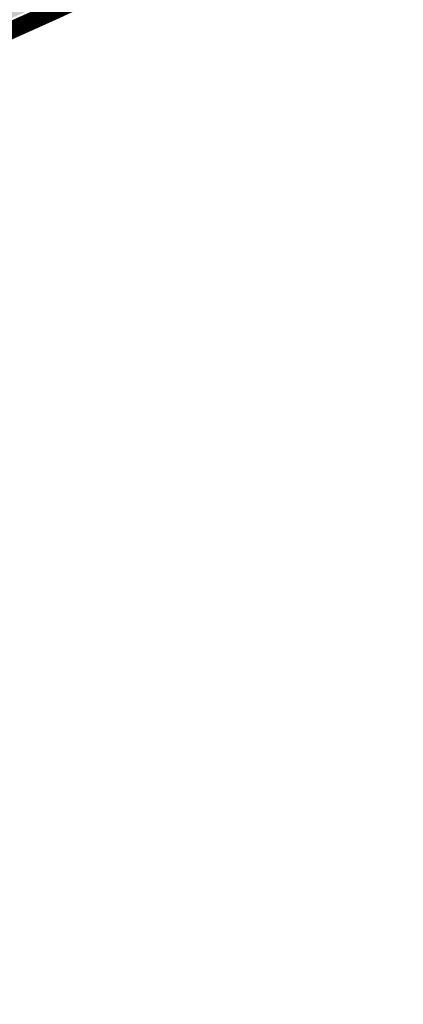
# Model space of a CAD drawing. Header units: metres. Extents: x 195696 to 514079, y 327475 to 328989.
# Tile 16 of 146: x 195908 to 195919, y 327563 to 327591. Entities that reach past the tile are written whole.
import ezdxf

# ---------------------------------------------------------------- set-up
doc = ezdxf.new("R2010")
doc.units = ezdxf.units.M
doc.linetypes.add('CENTER2', pattern=[1.125, 0.75, -0.125, 0.125, -0.125])
for name, color, linetype, lineweight in [('N-WE-KG-WERKGRENS-200-G', 14, 'CENTER2', 35), ('N-WE-VH-GESLOTENVERHARDING-A-200', 252, 'Continuous', 18), ('N-WE-VH-KANTVERHARDING-G', 5, 'Continuous', 35), ('N-WE-VH-OPENVERHARDING_BETONSTRAATSTEEN_ROOD-A', 13, 'Continuous', 18), ('N-WE-VH-OPENVERHARDING_STRAATBAKSTEEN_BRUIN-A-250', 35, 'Continuous', 18)]:
    doc.layers.add(name, color=color, linetype=linetype, lineweight=lineweight)

msp = doc.modelspace()

# ---------------------------------------------------------------- hatches: boundary and pattern name
at = {"layer": 'N-WE-VH-GESLOTENVERHARDING-A-200', "lineweight": 0}
h = msp.add_hatch(dxfattribs=at)
h.set_pattern_fill('AVH-GESLOTEN-SOD', color=256, scale=0.2, angle=28, pattern_type=2)
h.set_pattern_definition([(87.99999999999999, (0, 0), (-0.3997563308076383, 0.01395979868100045), []), (148, (0, 0), (-0.2119677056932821, -0.3392192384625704), [])])
edge = h.paths.add_edge_path(flags=16)
edge.add_arc((195880.1655836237, 327588.9528181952), 0.5000000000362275, -53.80848710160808, 41.52320272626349, ccw=False)
edge.add_arc((196043.6446531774, 327405.9312850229), 244.9046723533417, 131.7833411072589, 133.7970645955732)
edge.add_arc((195873.4197754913, 327583.3913420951), 0.9999999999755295, 278.98220693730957, 316.4552622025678, ccw=False)
edge.add_line((195873.5759032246, 327582.4036052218), (195872.9619810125, 327582.3126313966))
edge.add_arc((195872.8153970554, 327583.3018296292), 0.999999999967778, 167.3459649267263, 278.4290134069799, ccw=False)
edge.add_line((195871.8396864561, 327583.5208931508), (195871.9958403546, 327584.2164038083))
edge.add_arc((195872.971550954, 327583.9973402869), 1.000000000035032, 133.7875914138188, 167.3459649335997, ccw=False)
edge.add_arc((196043.1978633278, 327406.4100110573), 246.9964571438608, 133.6290453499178, 133.7875914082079, ccw=False)
edge.add_arc((196043.1462730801, 327406.3608464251), 246.9964572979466, 131.7503220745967, 133.612513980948, ccw=False)
edge.add_arc((195879.0077676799, 327590.2604236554), 0.4999999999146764, 41.52320272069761, 131.7503219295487, ccw=False)
edge.add_line((195879.3821113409, 327590.5918853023), (195880.5399272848, 327589.2842798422))
edge = h.paths.add_edge_path(flags=16)
edge.add_arc((196043.190133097, 327406.4241565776), 244.2339199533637, 122.8853466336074, 123.7748736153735)
edge.add_line((195907.4128906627, 327609.4383139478), (195905.8840875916, 327611.724180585))
edge.add_arc((196043.1939871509, 327406.4174368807), 246.9916345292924, 122.886788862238, 123.77475018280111, ccw=False)
edge.add_arc((195909.6252433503, 327612.9877032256), 1.000000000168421, 103.36408669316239, 122.88678885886, ccw=False)
edge.add_line((195909.3941052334, 327613.9606241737), (195910.5171844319, 327614.2274355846))
edge.add_arc((195910.7483225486, 327613.2545146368), 0.9999999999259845, -38.499182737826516, 103.36408669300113, ccw=False)
edge.add_line((195911.5309395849, 327612.6320111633), (195910.8206145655, 327611.7389840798))
edge.add_arc((195910.037997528, 327612.3614875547), 1.000000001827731, 302.885346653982, 321.50081724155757, ccw=False)
edge = h.paths.add_edge_path()
edge.add_line((195913.8862149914, 327610.1762080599), (195909.2428622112, 327617.4930699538))
edge.add_arc((196043.1978635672, 327406.410011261), 250.0000001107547, 122.3995392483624, 135.5156437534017)
edge.add_arc((195793.493235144, 327651.6600849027), 100.0000000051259, 304.0598747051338, 315.5156437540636, ccw=False)
edge.add_line((195849.4991302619, 327568.8148091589), (195827.0150000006, 327553.5950000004))
edge.add_line((195827.0150000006, 327553.5950000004), (195824.245599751, 327551.7426639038))
edge.add_arc((195796.2426523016, 327593.1653016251), 49.99999981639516, 303.09553133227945, 304.0598746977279, ccw=False)
edge.add_line((195823.5444833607, 327551.2772364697), (195820.0502888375, 327548.9997880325))
edge.add_line((195820.0502888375, 327548.9997880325), (195823.8157983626, 327543.1697717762))
edge.add_line((195823.8157983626, 327543.1697717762), (195823.838999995, 327543.1829999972))
edge.add_line((195823.838999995, 327543.1829999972), (195826.4396693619, 327544.6925664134))
edge.add_arc((195801.339107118, 327587.9356212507), 50.00000016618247, 300.1331522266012, 304.0598747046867)
edge.add_line((195829.3420547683, 327546.512983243), (195860.9751881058, 327567.8979316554))
edge.add_arc((195804.9692930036, 327650.7432073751), 99.99999997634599, 304.059874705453, 314.2752211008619)
edge.add_arc((196043.1978603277, 327406.4100152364), 241.2499949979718, 124.56755402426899, 134.2752211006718, ccw=False)
edge.add_arc((196024.160358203, 327433.4729742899), 208.1635880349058, 122.8422075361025, 124.47901762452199, ccw=False)
edge.add_arc((195884.1512028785, 327650.3735842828), 50.00000000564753, 302.8422075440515, 306.4912659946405)
at = {"layer": 'N-WE-VH-OPENVERHARDING_BETONSTRAATSTEEN_ROOD-A', "lineweight": 0}
h = msp.add_hatch(dxfattribs=at)
h.set_pattern_fill('AVH-BSS_KEIFORMAAT_KEPER', color=256, scale=2, angle=39.72855126, pattern_type=2)
h.set_pattern_definition([(39.72855126, (195893.5340443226, 327586.341807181), (0.02728530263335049, 0.2957287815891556), [0.63, -0.21]), (309.72855126, (195893.2656008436, 327586.6648212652), (0.02728530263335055, 0.2957287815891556), [0.63, -0.21])])
edge = h.paths.add_edge_path()
edge.add_line((195893.580914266, 327586.2769750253), (195892.4454794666, 327587.9241521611))
edge.add_line((195892.4454794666, 327587.9241521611), (195892.8491615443, 327588.2676731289))
edge.add_arc((208369.9159233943, 313015.1487139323), 19184.70722160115, 130.5299244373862, 130.5691452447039, ccw=False)
edge.add_arc((195879.3858927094, 327632.2969820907), 42.53458884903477, 303.4443650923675, 305.2199437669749)
edge.add_arc((195874.6573140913, 327639.2206676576), 50.91806996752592, 305.0736376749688, 306.8096057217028)
edge.add_arc((195889.313357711, 327620.9255506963), 27.50000005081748, 305.2000718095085, 312.1957112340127)
edge.add_arc((195874.6573116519, 327639.2206662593), 50.91807030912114, 310.5861741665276, 315.4516127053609)
edge.add_arc((195910.4531708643, 327604.3720378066), 0.9999999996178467, 299.4276687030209, 319.6668102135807)
edge.add_line((195911.2154643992, 327603.7248063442), (195912.9826760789, 327602.0089456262))
edge.add_arc((195877.0404127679, 327636.8316559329), 50.04465450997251, 310.65035641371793, 315.90638500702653, ccw=False)
edge.add_arc((195889.3133549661, 327620.925548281), 29.99999999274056, 304.73534352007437, 312.6569313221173, ccw=False)
edge.add_arc((195993.1743508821, 327471.1106432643), 152.2953983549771, 124.7314648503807, 127.6429258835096)
edge.add_line((195900.161676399, 327591.7030590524), (195893.580914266, 327586.2769750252))
at = {"layer": 'N-WE-VH-OPENVERHARDING_STRAATBAKSTEEN_BRUIN-A-250', "lineweight": 0}
h = msp.add_hatch(dxfattribs=at)
h.set_pattern_fill('AVH-SBS_KEIFORMAAT_ELLEBOOG_01-SO', color=256, scale=1.25, angle=127.57677886, pattern_type=2)
h.set_pattern_definition([(127.57677886, (0, 0), (-0.02283910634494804, -0.1752951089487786), [0.375, -0.125]), (217.57677886, (-0.1524560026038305, 0.1981342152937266), (-0.02283910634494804, -0.1752951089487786), [0.375, -0.125]), (127.57677886, (-0.1257615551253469, 0.06095310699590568), (-0.02283910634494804, -0.1752951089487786), [0, -0.5]), (127.57677886, (-0.2896371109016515, 0.171439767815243), (-0.02283910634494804, -0.1752951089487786), [0, -0.5])])
edge = h.paths.add_edge_path()
edge.add_arc((195889.3133556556, 327620.9255488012), 30.0000000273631, 304.73210271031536, 309.4821939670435, ccw=False)
edge.add_arc((195993.174350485, 327471.11064285), 152.2953984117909, 124.7321027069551, 127.6429260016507)
edge.add_line((195900.1616757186, 327591.7030584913), (195893.580914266, 327586.2769750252))
edge.add_line((195893.580914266, 327586.2769750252), (195893.651219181, 327586.1797267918))
edge.add_line((195893.651219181, 327586.1797267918), (195895.4210667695, 327585.6512831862))
edge.add_line((195895.4210667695, 327585.6512831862), (195895.7564686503, 327585.4288988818))
edge.add_line((195895.7564686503, 327585.4288988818), (195899.3417599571, 327586.9646881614))
edge.add_line((195899.3417599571, 327586.9646881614), (195899.4197795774, 327587.3322332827))
edge.add_line((195899.4197795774, 327587.3322332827), (195908.526052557, 327591.4275688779))
edge.add_line((195908.526052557, 327591.4275688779), (195916.9636331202, 327595.3168445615))
edge.add_line((195916.9636331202, 327595.3168445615), (195914.9959999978, 327599.7309999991))
edge.add_line((195914.9959999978, 327599.7309999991), (195909.0101484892, 327597.0382844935))
edge.add_arc((195908.8050242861, 327597.4942714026), 0.499999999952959, 146.411686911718, 294.22044024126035, ccw=False)

# ---------------------------------------------------------------- linework, layer by layer
at = {"layer": 'N-WE-KG-WERKGRENS-200-G', "ltscale": 20, "const_width": 0.5, "flags": 128}
msp.add_lwpolyline([(195828.5449324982, 327534.879240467, 0.003022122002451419), (195829.93590122, 327535.771814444, 0.01445730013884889), (195849.9203571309, 327549.7795194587), (195856.8154032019, 327554.916298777, 0.003168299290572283), (195864.1639217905, 327560.5850023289, 0.004116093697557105), (195873.665133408, 327568.1354444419), (195875.2468758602, 327569.7402853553, -0.04590442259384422), (195893.6684553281, 327584.1758765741, -0.003920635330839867), (195895.415665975, 327585.2829132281), (195899.6903654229, 327587.1140162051), (195908.6549476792, 327591.1456296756), (195913.7783480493, 327593.5262803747), (195911.7519175, 327599.815644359, 0.01672595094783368), (195914.3030782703, 327602.3834741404, -0.05873833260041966), (195918.1914157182, 327605.6903519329, -0.0149636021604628), (195933.7835255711, 327615.4114837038, -0.02290013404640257), (195960.6453597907, 327629.6436936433), (195962.2695904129, 327626.1022357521), (195964.6556142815, 327627.196545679), (195963.0164419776, 327630.7705827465), (195985.3556549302, 327641.6865604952), (195986.2883373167, 327639.6407298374), (195991.3787427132, 327641.9896044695), (195991.2167854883, 327642.3405929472), (196016.8331699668, 327654.1033951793), (196043.3648561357, 327666.2187952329), (196062.7450758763, 327674.9827924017, -0.2249660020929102), (196073.449816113, 327674.7914675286, -0.1421209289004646), (196089.6624870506, 327659.9048043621), (196098.6602686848, 327645.085066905), (196102.7039221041, 327638.3856411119), (196105.2942913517, 327634.0936276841), (196104.5483598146, 327630.4830016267), (196106.5069983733, 327630.0783598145), (196106.8157439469, 327631.572819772), (196109.5556329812, 327627.0332549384), (196106.9175713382, 327623.6433724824), (196107.2726273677, 327621.2378997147), (196108.1724373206, 327618.762568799), (196115.3588616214, 327620.4646843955), (196117.1091711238, 327616.5289866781), (196119.7797565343, 327617.7166670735), (196121.91969184, 327613.0267845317, -0.00392140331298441), (196122.0892688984, 327612.647286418), (196123.750845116, 327608.8491332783), (196134.2791748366, 327613.0028017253), (196129.7162030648, 327622.9043765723), (196131.4787331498, 327623.7577356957), (196131.9220392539, 327622.8057424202), (196136.5309742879, 327625.0444784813), (196135.9782779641, 327626.2430509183, 0.0008442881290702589), (196135.4677727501, 327627.3242460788, 0.00200703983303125), (196134.3940288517, 327629.5648853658, 0.01591494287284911), (196124.8497653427, 327647.7894020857), (196123.6001729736, 327650.0628411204), (196120.6893621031, 327655.3570407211, -0.0299467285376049), (196119.8876454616, 327657.1722740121, -0.03392687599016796), (196119.2473421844, 327659.3243675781, -0.079656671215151), (196118.7071710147, 327669.5938870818, -0.05596398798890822), (196120.895766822, 327679.4810814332, -0.02465094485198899), (196122.3280872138, 327683.3089118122, -0.06398449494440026), (196127.6991712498, 327692.3564989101, -0.0612915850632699), (196136.293138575, 327701.4290951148, -0.002153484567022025), (196137.0448438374, 327702.0496886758), (196134.1238128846, 327705.3584450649), (196130.8403230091, 327710.2730661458), (196128.7795578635, 327714.2167266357), (196130.2824716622, 327714.9511575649), (196136.9835533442, 327718.6725045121), (196150.0915809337, 327725.9518544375), (196156.6698113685, 327729.6049777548, 0.02051814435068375), (196159.759876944, 327731.9555349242, 0.01138610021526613), (196162.7602591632, 327734.61370686), (196165.2195120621, 327736.8760195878), (196167.7078296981, 327739.1642312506), (196170.8379913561, 327742.0864486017), (196172.2114536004, 327743.3378795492), (196172.7900103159, 327745.3866384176), (196177.2139084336, 327749.0588039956), (196171.1339694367, 327757.446802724), (196170.3308734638, 327756.8646883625), (196166.3917223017, 327754.1642742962, -0.0100198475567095), (196156.8914572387, 327748.0422097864, -0.01471472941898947), (196147.7306214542, 327742.3407961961, -0.01528916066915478), (196132.0511333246, 327733.9555756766), (196122.9626991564, 327729.5143181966), (196100.9848614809, 327719.042824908), (196087.5797895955, 327712.7232624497), (196081.7786652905, 327709.9886752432, -0.2480229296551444), (196065.9737873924, 327710.7727387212, -0.0712461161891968), (196063.1016454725, 327712.8429666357), (196060.8679620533, 327714.9103437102), (196050.3103998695, 327724.2971762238), (196044.9293871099, 327729.4094879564), (196037.4614946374, 327736.5039462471), (196032.9629942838, 327731.7832916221), (196022.0346868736, 327741.8797633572), (196018.5616055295, 327737.8270700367), (196029.6593570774, 327728.3165073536), (196024.2891402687, 327722.6810873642), (196034.8576936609, 327713.3451998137), (196036.6471843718, 327711.7636285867), (196037.5375465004, 327710.9511731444), (196040.1934819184, 327706.0842392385), (196041.8161890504, 327702.9959890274), (196042.3214468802, 327700.6229266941), (196041.2663362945, 327695.3568707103), (196023.709869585, 327687.1903512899), (196023.4951042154, 327687.5758275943), (195979.9437075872, 327667.9113284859), (195976.7737302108, 327674.8803333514), (195975.8441556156, 327679.2544665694), (195926.1986886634, 327656.7524510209), (195882.7902105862, 327637.089170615), (195881.879234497, 327639.009765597), (195874.9585656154, 327635.9455117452), (195875.384539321, 327634.9207798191, -0.04918109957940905), (195875.5385754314, 327634.4258961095, -0.2318256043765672), (195874.9557544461, 327632.1454860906, -0.07746400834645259), (195874.3361499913, 327631.6101987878), (195873.9705564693, 327631.4274020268), (195873.5946628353, 327631.2433504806), (195871.5802376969, 327630.3158382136), (195870.8957485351, 327630.0005341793), (195869.0103416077, 327629.1436501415), (195872.6494445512, 327620.8904526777), (195873.4676874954, 327621.2196042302, -0.07566582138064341), (195875.1650564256, 327621.7493192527), (195875.3232605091, 327621.7713942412), (195875.4866921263, 327621.7896601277, -0.08613164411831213), (195877.2482289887, 327621.6983242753, -0.01963332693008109), (195877.6368416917, 327621.5943180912, -0.1395863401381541), (195880.0341996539, 327620.0301874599, -0.05548109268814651), (195880.685988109, 327619.0919567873), (195880.8395418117, 327618.7565879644), (195880.9070976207, 327618.608889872), (195878.4306356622, 327617.5280064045), (195879.5647862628, 327616.8923987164), (195882.3475669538, 327610.7493257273), (195879.8452018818, 327608.734657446, 0.1964746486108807), (195876.1627006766, 327602.0723668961, -0.1879515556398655), (195875.3311774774, 327600.5077894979), (195872.4633350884, 327598.0391846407, 0.01059940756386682), (195868.9136781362, 327594.85022724), (195868.0938996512, 327594.081733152, -0.02178076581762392), (195864.8276881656, 327591.2767985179), (195861.4742628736, 327588.6417396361), (195859.1297837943, 327585.548004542, -0.03149793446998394), (195856.5342211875, 327582.6121502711, -0.008822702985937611), (195850.2659221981, 327577.0803502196, -0.01452253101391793), (195839.5124260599, 327568.4463028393), (195839.2340966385, 327568.2322805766, -0.02049592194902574), (195820.3248775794, 327554.9465112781), (195818.0145626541, 327553.4715049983), (195816.984273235, 327552.8391840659), (195828.5449324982, 327534.879240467)], format="xyb", close=True, dxfattribs=at)
at = {"layer": 'N-WE-VH-KANTVERHARDING-G'}
msp.add_lwpolyline([(195938.9778525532, 327633.6503891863, 0.09134975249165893), (195864.8374146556, 327581.5886352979)], format="xyb", dxfattribs=at)

doc.saveas('drawing.dxf')
